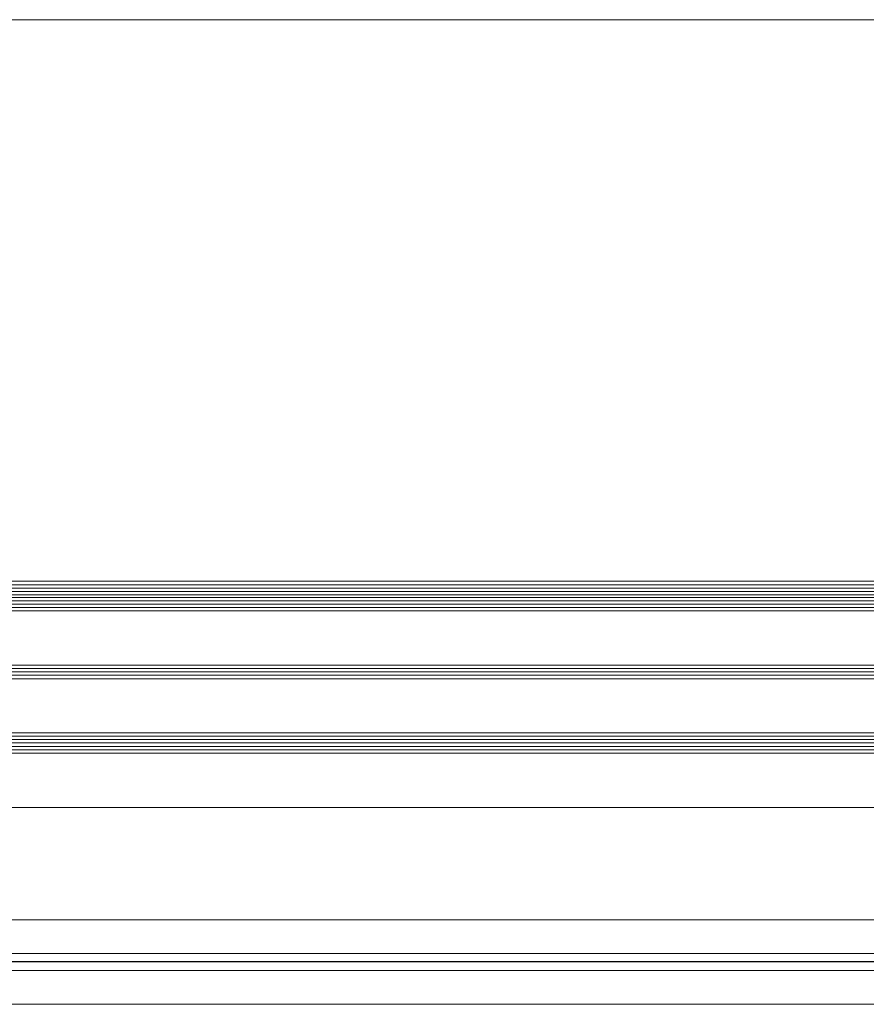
# Model space of a CAD drawing. Extents: x 1911006 to 2186114, y 709265 to 747216.
# Tile 225 of 256: x 1925660 to 1925910, y 735078 to 735369. Entities that reach past the tile are written whole.
import ezdxf

# ---------------------------------------------------------------- set-up
doc = ezdxf.new("R2010")
doc.units = 0
doc.header["$LTSCALE"] = 500
doc.header["$MEASUREMENT"] = 0
doc.linetypes.add('ACAD_ISO02W100', pattern=[15, 12, -3])
doc.linetypes.add('AM_DIN_G_W050', pattern=[13.75, 9.75, -1.5, 1, -1.5])
for name, color, linetype, lineweight in [('!_A_01_TENKÁ', 8, 'CONTINUOUS', 13), ('!_A_03_ČIARKOVANÁ', 41, 'ACAD_ISO02W100', 13), ('_MB_kreskowanie_szklo_0.09', 157, 'CONTINUOUS', 9), ('_MB_szklo_0.15', 142, 'CONTINUOUS', 15), ('AM_7', 4, 'AM_DIN_G_W050', 25)]:
    doc.layers.add(name, color=color, linetype=linetype, lineweight=lineweight)
doc.layers.add('!_A_52_NOVÉ KCIE', color=7, linetype='CONTINUOUS', lineweight=13, true_color=0xa30000)

msp = doc.modelspace()

# ---------------------------------------------------------------- linework, layer by layer
at = {"layer": '!_A_01_TENKÁ', "color": 7}
for p, q in [((1929360.58, 735103.23), (1925527.25, 735103.23)), ((1925527.25, 735093.23), (1929360.58, 735093.23)), ((1929360.58, 735088.23), (1925527.25, 735088.23)), ((1925527.25, 735078.23), (1929360.58, 735078.23))]:
    msp.add_line(p, q, dxfattribs=at)
at = {"layer": '!_A_03_ČIARKOVANÁ', "color": 7}
msp.add_lwpolyline([(1917346.45, 735136.39), (1933649.45, 735136.39)], dxfattribs=at)
at = {"layer": '!_A_52_NOVÉ KCIE', "color": 7}
msp.add_line((1924037.45, 735369.11), (1927037.45, 735369.11), dxfattribs=at)
at = {"layer": '_MB_kreskowanie_szklo_0.09', "color": 7}
for points in [[(1925492.45, 735202.19), (1926410.45, 735202.19)], [(1925492.45, 735201.19), (1926410.45, 735201.19)], [(1925492.45, 735200.19), (1926410.45, 735200.19)], [(1925492.45, 735197.43), (1926410.45, 735197.43)], [(1925492.45, 735196.43), (1926410.45, 735196.43)], [(1925492.45, 735195.43), (1926410.45, 735195.43)], [(1925492.45, 735177.43), (1926410.45, 735177.43)], [(1925492.45, 735176.43), (1926410.45, 735176.43)], [(1925492.45, 735175.43), (1926410.45, 735175.43)], [(1925492.45, 735157.43), (1926410.45, 735157.43)], [(1925492.45, 735156.43), (1926410.45, 735156.43)], [(1925492.45, 735155.43), (1926410.45, 735155.43)], [(1925492.45, 735154.43), (1926410.45, 735154.43)], [(1925492.45, 735153.43), (1926410.45, 735153.43)]]:
    msp.add_lwpolyline(points, dxfattribs=at)
at = {"layer": '_MB_szklo_0.15', "color": 7}
for points in [[(1926410.45, 735199.19), (1925492.45, 735199.19), (1925492.45, 735203.19), (1926410.45, 735203.19)], [(1926410.45, 735198.43), (1925492.45, 735198.43), (1925492.45, 735199.19), (1926410.45, 735199.19)], [(1926410.45, 735194.43), (1925492.45, 735194.43), (1925492.45, 735198.43), (1926410.45, 735198.43)], [(1926410.45, 735174.43), (1925492.45, 735174.43), (1925492.45, 735178.43), (1926410.45, 735178.43)], [(1926410.45, 735152.43), (1925492.45, 735152.43), (1925492.45, 735158.43), (1926410.45, 735158.43)]]:
    msp.add_lwpolyline(points, dxfattribs=at)
at = {"layer": 'AM_7', "color": 7}
msp.add_line((1929360.58, 735090.73), (1925503.55, 735090.73), dxfattribs=at)

doc.saveas('drawing.dxf')
